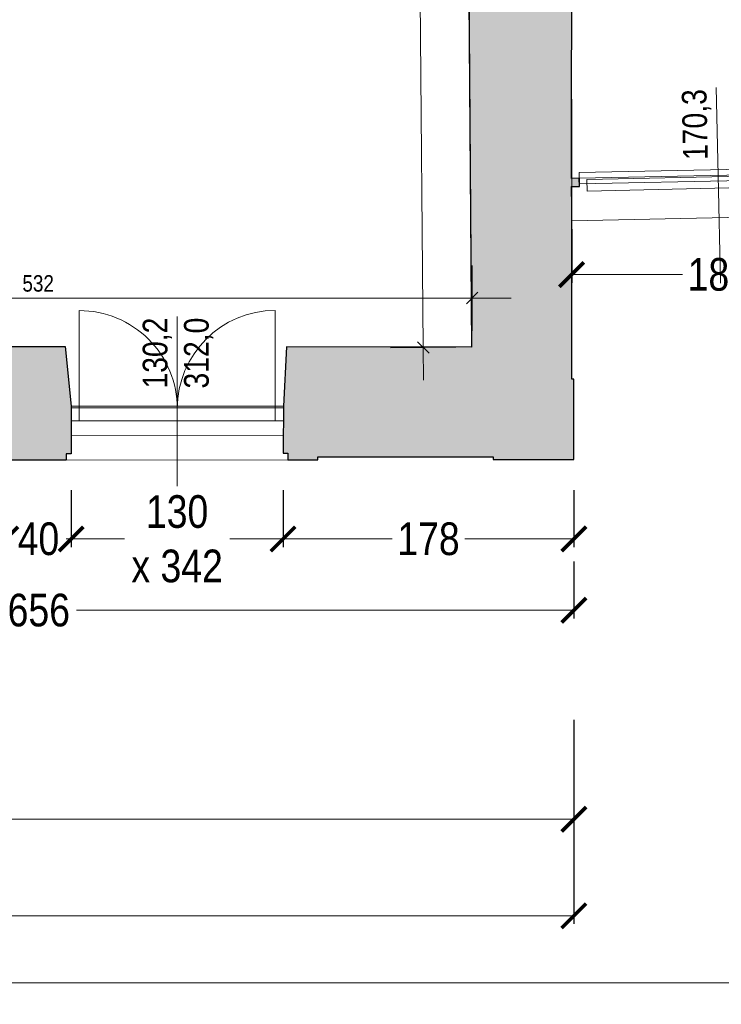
# Model space of a CAD drawing. Extents: x -6068 to 35118, y -17738 to 67348.
# Tile 185 of 243: x 1820 to 2250, y 13549 to 14153. Entities that reach past the tile are written whole.
import ezdxf
from ezdxf.enums import TextEntityAlignment as Align

# ---------------------------------------------------------------- set-up
doc = ezdxf.new("R2010")
doc.units = 0
doc.header["$LTSCALE"] = 15
doc.linetypes.add('Continua', pattern=[0])
doc.linetypes.add('Cui_CONTINU', pattern=[0])
doc.layers.get('0').update_dxf_attribs({"linetype": 'CONTINUOUS'})
doc.layers.get('DEFPOINTS').update_dxf_attribs({"linetype": 'CONTINUOUS'})
for name, color, linetype, lineweight, true_color in [('Baie Architectural - Seuil - NIVEAUX - Style par défaut', 7, 'Continua', 0, 0x000000), ('EDL-Mesures et Cotes', 7, 'Continua', 0, 0xc0c0c0), ('Enveloppe - NIVEAUX - Style par défaut', 7, 'Continua', 0, 0x000000), ('Fenêtre - Cadre - NIVEAUX - Style par défaut', 7, 'Continua', 0, 0x000000), ('Fenêtre - Mesures - NIVEAUX - Style par défaut', 7, 'Continua', 0, 0x000000), ('Fenêtre - Ouvertures - NIVEAUX - Style par défaut', 7, 'Continua', 0, 0x000000), ('Fenêtre - Seuil - NIVEAUX - Style par défaut', 7, 'Continua', 0, 0x000000)]:
    doc.layers.add(name, color=color, linetype=linetype, lineweight=lineweight, true_color=true_color)
doc.layers.add('EDL_RDC murs & cloisons', color=5, linetype='CONTINUOUS')
doc.layers.add('PIS-fond de plan', color=7, linetype='Cui_CONTINU')
doc.styles.add('Arial Narrow', font='ARIALN.TTF')
doc.styles.add('MtXpl_Arial_Narrow', font='ARIALN.TTF')
doc.dimstyles.new('Côtes (ech cm) PIS', dxfattribs={"dimscale": 0, "dimtxt": 20, "dimasz": 15, "dimexe": 5, "dimexo": 5, "dimgap": 5, "dimtad": 0, "dimtih": 1, "dimtoh": 1, "dimdec": 0, "dimtxsty": 'Arial Narrow', "dimblk": 'ARCHTICK', "dimcen": 0, "dimclrd": 256, "dimclre": 256, "dimclrt": 256, "dimadec": 0, "dimazin": 0, "dimtfac": 1, "dimtdec": 0, "dimtmove": 2, "dimatfit": 3, "dimfxl": 30, "dimfxlon": 1, "dimlwd": 0, "dimarcsym": 0})

# ---------------------------------------------------------------- blocks, each defined once
blk = doc.blocks.new('EDL_RDC_2025 09 17')
at = {"layer": 'EDL_RDC murs & cloisons', "linetype": 'Continuous', "ltscale": 0.08}
h = blk.add_hatch(color=9, dxfattribs=at)
h.dxf.hatch_style = 1
h.paths.add_polyline_path([(2105.36, -1446.5), (2094.94, -1446.58), (2097.24, -1750.97), (1983.86, -1750.82), (1981.99, -1787.19), (1981.99, -1796.19), (1981.72, -1805.11), (1981.74, -1816.11), (1984.74, -1816.11), (1984.75, -1820.11), (2003.07, -1820.07), (2003.07, -1818.31), (2110.46, -1818.24), (2110.46, -1819.87), (2160.02, -1819.91), (2160.06, -1770.67), (2158.68, -1770.67), (2158.66, -1673.67), (2158.84, -1673.67), (2158.66, -1665.17), (2158.65, -1652.67), (2163.39, -1652.57), (2163.29, -1647.57), (2158.65, -1647.67), (2158.67, -1490.06), (2160.67, -1490.06), (2160.67, -1470.11), (2156.07, -1470.08), (2156.08, -1467.08), (2145.58, -1467.02), (2145.58, -1467.6), (2105.43, -1469.29)])
h = blk.add_hatch(color=9, dxfattribs=at)
h.dxf.hatch_style = 1
h.paths.add_polyline_path([(1814.19, -1750.61), (1848.12, -1750.65), (1851.8, -1787.23), (1851.8, -1796.23), (1851.8, -1805.35), (1851.8, -1816.35), (1848.82, -1816.36), (1848.82, -1820.36), (1814.75, -1820.42), (1814.74, -1816.42), (1811.74, -1816.42), (1811.74, -1805.43), (1809.24, -1796.24), (1809.24, -1787.24), (1811.5, -1787.24)])
at = {"layer": 'Baie Architectural - Seuil - NIVEAUX - Style par défaut', "color": 103, "linetype": 'Continua', "lineweight": 5, "ltscale": 0.1, "true_color": 0x49c386}
for p, q in [((1981.72, -1805.11), (1851.8, -1805.35)), ((1848.83, -1820.36), (1984.75, -1820.11))]:
    blk.add_line(p, q, dxfattribs=at)
at = {"layer": 'EDL-Mesures et Cotes', "color": 9, "linetype": 'Continua', "lineweight": 5, "ltscale": 0.1, "true_color": 0xc0c0c0}
for p, q in [((2063.49, -1297.35), (2067.64, -1751.24)), ((2097.64, -1740.97), (2097.63, -1700.97)), ((2097.63, -1720.97), (1565.54, -1721.11)), ((2097.63, -1720.97), (2121.63, -1720.96)), ((2087.64, -1751.06), (2047.64, -1751.42)), ((2067.64, -1751.24), (2067.82, -1771.24))]:
    blk.add_line(p, q, dxfattribs=at)
at = {"layer": 'EDL-Mesures et Cotes', "color": 9, "linetype": 'Continua', "lineweight": 20, "ltscale": 0.1, "true_color": 0xc0c0c0}
for p, q in [((2094.1, -1724.5), (2101.17, -1717.43)), ((2064.07, -1747.74), (2071.21, -1754.74))]:
    blk.add_line(p, q, dxfattribs=at)
at = {"layer": 'EDL_RDC murs & cloisons', "linetype": 'Continuous', "ltscale": 0.08}
blk.add_lwpolyline([(2094.94, -1446.58), (2097.24, -1750.97), (1983.86, -1750.82), (1981.99, -1787.19), (1981.99, -1796.19), (1981.72, -1805.11), (1981.74, -1816.11), (1984.74, -1816.11), (1984.75, -1820.11), (2003.07, -1820.07), (2003.07, -1818.31), (2110.46, -1818.24), (2110.46, -1819.87), (2160.02, -1819.91), (2160.06, -1770.67), (2158.68, -1770.67), (2158.66, -1673.67), (2158.84, -1673.67), (2158.66, -1665.17), (2158.65, -1652.67), (2163.39, -1652.57), (2163.29, -1647.57), (2158.65, -1647.67), (2158.67, -1490.06)], dxfattribs=at)
blk.add_lwpolyline([(1814.19, -1750.61), (1848.12, -1750.65), (1851.8, -1787.23), (1851.8, -1796.23), (1851.8, -1805.35), (1851.8, -1816.35), (1848.82, -1816.36), (1848.82, -1820.36), (1814.75, -1820.42), (1814.74, -1816.42), (1811.74, -1816.42), (1811.74, -1805.43), (1809.24, -1796.24), (1809.24, -1787.24), (1811.5, -1787.24), (1814.19, -1750.61)], close=True, dxfattribs=at)
at = {"layer": 'Enveloppe - NIVEAUX - Style par défaut', "color": 18, "linetype": 'Continua', "lineweight": 20, "ltscale": 0.1, "true_color": 0x000000}
for p, q in [((2095.15, -1474.07), (2097.24, -1750.97)), ((2158.66, -1660.76), (2158.62, -1490.06)), ((2158.39, -1652.67), (2163.39, -1652.57)), ((2158.84, -1673.67), (2158.39, -1652.67)), ((2163.29, -1647.57), (2158.65, -1647.67)), ((2163.39, -1652.57), (2163.29, -1647.57)), ((2158.68, -1770.67), (2158.66, -1660.76)), ((2158.66, -1673.67), (2158.84, -1673.67)), ((1848.12, -1750.65), (1814.19, -1750.61)), ((1851.8, -1787.23), (1848.12, -1750.65)), ((1983.86, -1750.82), (1981.99, -1787.19)), ((2097.24, -1750.97), (1983.86, -1750.82)), ((2160.06, -1770.67), (2158.68, -1770.67)), ((2160.02, -1819.78), (2160.06, -1770.67)), ((1851.8, -1796.23), (1851.8, -1787.23)), ((1981.99, -1787.19), (1981.99, -1796.19)), ((1851.82, -1816.35), (1851.8, -1805.35)), ((1981.72, -1805.11), (1981.74, -1816.11)), ((1981.74, -1816.11), (1984.74, -1816.11)), ((1984.74, -1816.11), (1984.75, -1820.11)), ((1814.75, -1820.42), (1848.83, -1820.36)), ((1848.82, -1816.36), (1851.82, -1816.35)), ((1848.83, -1820.36), (1848.82, -1816.36)), ((1984.75, -1820.11), (2003.07, -1820.07)), ((2003.07, -1818.31), (2110.46, -1818.24)), ((2003.07, -1820.07), (2003.07, -1818.31)), ((2110.46, -1818.24), (2110.46, -1819.87)), ((2110.46, -1819.87), (2160.02, -1819.78))]:
    blk.add_line(p, q, dxfattribs=at)
at = {"layer": 'Fenêtre - Cadre - NIVEAUX - Style par défaut', "color": 161, "linetype": 'Continua', "lineweight": 5, "ltscale": 0.1, "true_color": 0x7599ff}
for p, q in [((2333.45, -1640.46), (2163.21, -1644.07)), ((2163.21, -1644.07), (2163.36, -1651.07)), ((2163.36, -1651.07), (2333.6, -1647.46))]:
    blk.add_line(p, q, dxfattribs=at)
at = {"layer": 'Fenêtre - Cadre - NIVEAUX - Style par défaut', "color": 254, "linetype": 'Continua', "lineweight": 5, "ltscale": 0.1, "true_color": 0xc0d1ff}
for p, q in [((2339.43, -1644.58), (2168, -1648.39)), ((2168, -1648.39), (2168.16, -1655.39)), ((2168.16, -1655.39), (2339.59, -1651.58))]:
    blk.add_line(p, q, dxfattribs=at)
at = {"layer": 'Fenêtre - Cadre - NIVEAUX - Style par défaut', "color": 161, "linetype": 'Continua', "lineweight": 13, "ltscale": 0.1, "true_color": 0x7599ff}
for p, q in [((1851.8, -1788.23), (1981.99, -1788.19)), ((1851.8, -1796.23), (1851.8, -1788.23)), ((1851.8, -1796.23), (1851.8, -1788.23)), ((1851.8, -1788.23), (1856.8, -1788.23)), ((1856.8, -1788.23), (1856.8, -1796.23)), ((1976.99, -1796.19), (1976.99, -1788.19)), ((1976.99, -1788.19), (1981.99, -1788.19)), ((1981.99, -1788.19), (1981.99, -1796.19)), ((1981.99, -1788.19), (1981.99, -1796.19)), ((1981.99, -1796.19), (1851.8, -1796.23)), ((1856.8, -1796.23), (1851.8, -1796.23)), ((1981.99, -1796.19), (1976.99, -1796.19))]:
    blk.add_line(p, q, dxfattribs=at)
at = {"layer": 'Fenêtre - Mesures - NIVEAUX - Style par défaut', "color": 161, "linetype": 'Continua', "lineweight": 13, "ltscale": 0.1, "true_color": 0x7599ff}
for p, q in [((2248.4, -1645.76), (2247.26, -1591.85)), ((2248.4, -1645.76), (2249.8, -1711.75)), ((1916.9, -1786.21), (1916.88, -1732.29)), ((1916.9, -1786.21), (1916.91, -1836.21))]:
    blk.add_line(p, q, dxfattribs=at)
at = {"layer": 'Fenêtre - Ouvertures - NIVEAUX - Style par défaut', "color": 161, "linetype": 'Continua', "lineweight": 13, "ltscale": 0.1, "true_color": 0x7599ff}
for p, q in [((1856.8, -1788.73), (1856.78, -1728.63)), ((1976.99, -1788.69), (1976.98, -1728.6)), ((1856.8, -1788.23), (1856.8, -1796.23)), ((1916.9, -1788.21), (1916.9, -1796.21)), ((1916.9, -1788.21), (1916.9, -1796.21)), ((1976.99, -1788.19), (1976.99, -1796.19))]:
    blk.add_line(p, q, dxfattribs=at)
at = {"layer": 'Fenêtre - Ouvertures - NIVEAUX - Style par défaut', "color": 161, "linetype": 'Continua', "lineweight": 5, "ltscale": 0.1, "true_color": 0x7599ff}
for centre, start, end in [((1856.8, -1788.73), 0, 90.01519), ((1976.99, -1788.69), 90.015, 179.99999)]:
    blk.add_arc(centre, 60.1, start, end, dxfattribs=at)
at = {"layer": 'Fenêtre - Seuil - NIVEAUX - Style par défaut', "color": 161, "linetype": 'Continua', "lineweight": 5, "ltscale": 0.1, "true_color": 0x7599ff}
for p, q in [((2333.52, -1643.96), (2163.29, -1647.57)), ((2158.84, -1673.67), (2339.07, -1669.85)), ((1981.99, -1787.19), (1851.8, -1787.23)), ((1851.8, -1796.23), (1981.99, -1796.19))]:
    blk.add_line(p, q, dxfattribs=at)
at = {"layer": 'EDL-Mesures et Cotes', "color": 8, "true_color": 0x808080, "style": 'Arial Narrow'}
blk.add_text('532', height=10.103, rotation=0.01511, dxfattribs=at).set_placement((1831.59, -1717.04), align=Align.CENTER)
at = {"layer": 'Fenêtre - Mesures - NIVEAUX - Style par défaut', "color": 161, "linetype": 'Continuous', "true_color": 0x7599ff, "style": 'MtXpl_Arial_Narrow'}
for s, rotation, p in [('170,3', 91.21405, (2242.16, -1636.24)), ('130,2', 90.01511, (1910.85, -1776.42)), ('312,0', 90.01511, (1936.15, -1776.43))]:
    blk.add_text(s, height=15.153, rotation=rotation, dxfattribs=at).set_placement(p)
blk = doc.blocks.new('_ArchTick')
at = {"color": 0, "linetype": 'ByBlock', "const_width": 0.15}
blk.add_lwpolyline([(-0.5, -0.5), (0.5, 0.5)], dxfattribs=at)
blk = doc.blocks.new('*D82')
at = {"layer": 'DEFPOINTS', "color": 0, "linetype": 'Continuous', "ltscale": 0.08, "transparency": 16777216}
for p in [(1.1, 13965.88), (2160.02, 13883.42), (2160.02, 13603.67)]:
    blk.add_point(p, dxfattribs=at)
at = {"layer": 'EDL-Mesures et Cotes', "linetype": 'Continuous', "lineweight": -2, "ltscale": 0.08, "transparency": 16777216}
for p, q in [((1.1, 13723.67), (1.1, 13598.67)), ((2160.02, 13723.67), (2160.02, 13598.67))]:
    blk.add_line(p, q, dxfattribs=at)
at = {"layer": 'EDL-Mesures et Cotes', "linetype": 'Continuous', "lineweight": 0, "ltscale": 0.08, "transparency": 16777216}
for p, q in [((1.1, 13603.67), (1080.56, 13603.67)), ((2160.02, 13603.67), (1139.85, 13603.67))]:
    blk.add_line(p, q, dxfattribs=at)
at = {"layer": 'EDL-Mesures et Cotes', "linetype": 'Continuous', "lineweight": 0, "ltscale": 0.08, "transparency": 16777216, "xscale": 15, "yscale": 15, "zscale": 15, "rotation": 180}
blk.add_blockref('_ArchTick', (1.1, 13603.67), dxfattribs=at)
at = {"layer": 'EDL-Mesures et Cotes', "linetype": 'Continuous', "lineweight": 0, "ltscale": 0.08, "transparency": 16777216, "xscale": 15, "yscale": 15, "zscale": 15}
blk.add_blockref('_ArchTick', (2160.02, 13603.67), dxfattribs=at)
at = {"layer": 'EDL-Mesures et Cotes', "linetype": 'Continuous', "ltscale": 0.08, "transparency": 16777216, "insert": (1110.21, 13603.67), "char_height": 20, "attachment_point": 5, "style": 'Arial Narrow'}
blk.add_mtext('2159', dxfattribs=at)
blk = doc.blocks.new('*D83')
at = {"layer": 'DEFPOINTS', "color": 0, "linetype": 'Continuous', "ltscale": 0.08, "transparency": 16777216}
for p in [(2160.02, 13883.29), (179.87, 13787.9), (2160.02, 13662.84)]:
    blk.add_point(p, dxfattribs=at)
at = {"layer": 'EDL-Mesures et Cotes', "linetype": 'Continuous', "lineweight": -2, "ltscale": 0.08, "transparency": 16777216}
for p, q in [((179.87, 13692.84), (179.87, 13657.84)), ((2160.02, 13692.84), (2160.02, 13657.84))]:
    blk.add_line(p, q, dxfattribs=at)
at = {"layer": 'EDL-Mesures et Cotes', "linetype": 'Continuous', "lineweight": 0, "ltscale": 0.08, "transparency": 16777216}
for p, q in [((179.87, 13662.84), (1141.25, 13662.84)), ((2160.02, 13662.84), (1198.64, 13662.84))]:
    blk.add_line(p, q, dxfattribs=at)
at = {"layer": 'EDL-Mesures et Cotes', "linetype": 'Continuous', "lineweight": 0, "ltscale": 0.08, "transparency": 16777216, "xscale": 15, "yscale": 15, "zscale": 15, "rotation": 180}
blk.add_blockref('_ArchTick', (179.87, 13662.84), dxfattribs=at)
at = {"layer": 'EDL-Mesures et Cotes', "linetype": 'Continuous', "lineweight": 0, "ltscale": 0.08, "transparency": 16777216, "xscale": 15, "yscale": 15, "zscale": 15}
blk.add_blockref('_ArchTick', (2160.02, 13662.84), dxfattribs=at)
at = {"layer": 'EDL-Mesures et Cotes', "linetype": 'Continuous', "ltscale": 0.08, "transparency": 16777216, "insert": (1169.95, 13662.84), "char_height": 20, "attachment_point": 5, "style": 'Arial Narrow'}
blk.add_mtext('1980', dxfattribs=at)
blk = doc.blocks.new('*D84')
at = {"layer": 'DEFPOINTS', "color": 0, "linetype": 'Continuous', "ltscale": 0.08, "transparency": 16777216}
for p in [(1503.97, 13882.21), (2160.02, 13883.42), (2160.02, 13790.88)]:
    blk.add_point(p, dxfattribs=at)
at = {"layer": 'EDL-Mesures et Cotes', "linetype": 'Continuous', "lineweight": -2, "ltscale": 0.08, "transparency": 16777216}
for p, q in [((1503.97, 13820.88), (1503.97, 13785.88)), ((2160.02, 13820.88), (2160.02, 13785.88))]:
    blk.add_line(p, q, dxfattribs=at)
at = {"layer": 'EDL-Mesures et Cotes', "linetype": 'Continuous', "lineweight": 0, "ltscale": 0.08, "transparency": 16777216}
for p, q in [((1503.97, 13790.88), (1808.84, 13790.88)), ((2160.02, 13790.88), (1855.15, 13790.88))]:
    blk.add_line(p, q, dxfattribs=at)
at = {"layer": 'EDL-Mesures et Cotes', "linetype": 'Continuous', "lineweight": 0, "ltscale": 0.08, "transparency": 16777216, "xscale": 15, "yscale": 15, "zscale": 15, "rotation": 180}
blk.add_blockref('_ArchTick', (1503.97, 13790.88), dxfattribs=at)
at = {"layer": 'EDL-Mesures et Cotes', "linetype": 'Continuous', "lineweight": 0, "ltscale": 0.08, "transparency": 16777216, "xscale": 15, "yscale": 15, "zscale": 15}
blk.add_blockref('_ArchTick', (2160.02, 13790.88), dxfattribs=at)
at = {"layer": 'EDL-Mesures et Cotes', "linetype": 'Continuous', "ltscale": 0.08, "transparency": 16777216, "insert": (1831.99, 13790.88), "char_height": 20, "attachment_point": 5, "style": 'Arial Narrow'}
blk.add_mtext('656', dxfattribs=at)
blk = doc.blocks.new('*D87')
at = {"layer": 'DEFPOINTS', "color": 0, "linetype": 'Continuous', "ltscale": 0.08, "transparency": 16777216}
for p in [(1811.75, 13886.78), (1851.82, 13886.86), (1851.82, 13834.59)]:
    blk.add_point(p, dxfattribs=at)
at = {"layer": 'EDL-Mesures et Cotes', "linetype": 'Continuous', "lineweight": -2, "ltscale": 0.08, "transparency": 16777216}
for p, q in [((1811.75, 13864.59), (1811.75, 13829.59)), ((1851.82, 13864.59), (1851.82, 13829.59))]:
    blk.add_line(p, q, dxfattribs=at)
at = {"layer": 'EDL-Mesures et Cotes', "linetype": 'Continuous', "lineweight": 0, "ltscale": 0.08, "transparency": 16777216}
for p, q in [((1811.75, 13834.59), (1796.75, 13834.59)), ((1811.75, 13834.59), (1814.74, 13834.59)), ((1851.82, 13834.59), (1848.83, 13834.59)), ((1851.82, 13834.59), (1866.82, 13834.59))]:
    blk.add_line(p, q, dxfattribs=at)
at = {"layer": 'EDL-Mesures et Cotes', "linetype": 'Continuous', "lineweight": 0, "ltscale": 0.08, "transparency": 16777216, "xscale": 15, "yscale": 15, "zscale": 15}
blk.add_blockref('_ArchTick', (1811.75, 13834.59), dxfattribs=at)
at = {"layer": 'EDL-Mesures et Cotes', "linetype": 'Continuous', "lineweight": 0, "ltscale": 0.08, "transparency": 16777216, "xscale": 15, "yscale": 15, "zscale": 15, "rotation": 180}
blk.add_blockref('_ArchTick', (1851.82, 13834.59), dxfattribs=at)
at = {"layer": 'EDL-Mesures et Cotes', "linetype": 'Continuous', "ltscale": 0.08, "transparency": 16777216, "insert": (1831.78, 13834.59), "char_height": 20, "attachment_point": 5, "style": 'Arial Narrow'}
blk.add_mtext('40', dxfattribs=at)
blk = doc.blocks.new('*D88')
at = {"layer": 'DEFPOINTS', "color": 0, "linetype": 'Continuous', "ltscale": 0.08, "transparency": 16777216}
for p in [(1851.82, 13886.86), (1981.74, 13887.09), (1981.74, 13834.59)]:
    blk.add_point(p, dxfattribs=at)
at = {"layer": 'EDL-Mesures et Cotes', "linetype": 'Continuous', "lineweight": -2, "ltscale": 0.08, "transparency": 16777216}
for p, q in [((1851.82, 13864.59), (1851.82, 13829.59)), ((1981.74, 13864.59), (1981.74, 13829.59))]:
    blk.add_line(p, q, dxfattribs=at)
at = {"layer": 'EDL-Mesures et Cotes', "linetype": 'Continuous', "lineweight": 0, "ltscale": 0.08, "transparency": 16777216}
for p, q in [((1851.82, 13834.59), (1884.45, 13834.59)), ((1981.74, 13834.59), (1949.12, 13834.59))]:
    blk.add_line(p, q, dxfattribs=at)
at = {"layer": 'EDL-Mesures et Cotes', "linetype": 'Continuous', "lineweight": 0, "ltscale": 0.08, "transparency": 16777216, "xscale": 15, "yscale": 15, "zscale": 15, "rotation": 180}
blk.add_blockref('_ArchTick', (1851.82, 13834.59), dxfattribs=at)
at = {"layer": 'EDL-Mesures et Cotes', "linetype": 'Continuous', "lineweight": 0, "ltscale": 0.08, "transparency": 16777216, "xscale": 15, "yscale": 15, "zscale": 15}
blk.add_blockref('_ArchTick', (1981.74, 13834.59), dxfattribs=at)
at = {"layer": 'EDL-Mesures et Cotes', "linetype": 'Continuous', "ltscale": 0.08, "transparency": 16777216, "insert": (1916.78, 13834.59), "char_height": 20, "attachment_point": 5, "style": 'Arial Narrow'}
blk.add_mtext('130\\Px 342', dxfattribs=at)
blk = doc.blocks.new('*D89')
at = {"layer": 'DEFPOINTS', "color": 0, "linetype": 'Continuous', "ltscale": 0.08, "transparency": 16777216}
for p in [(1981.74, 13887.09), (2160.02, 13883.42), (2160.02, 13834.59)]:
    blk.add_point(p, dxfattribs=at)
at = {"layer": 'EDL-Mesures et Cotes', "linetype": 'Continuous', "lineweight": -2, "ltscale": 0.08, "transparency": 16777216}
for p, q in [((1981.74, 13864.59), (1981.74, 13829.59)), ((2160.02, 13864.59), (2160.02, 13829.59))]:
    blk.add_line(p, q, dxfattribs=at)
at = {"layer": 'EDL-Mesures et Cotes', "linetype": 'Continuous', "lineweight": 0, "ltscale": 0.08, "transparency": 16777216}
for p, q in [((1981.74, 13834.59), (2048.52, 13834.59)), ((2160.02, 13834.59), (2093.25, 13834.59))]:
    blk.add_line(p, q, dxfattribs=at)
at = {"layer": 'EDL-Mesures et Cotes', "linetype": 'Continuous', "lineweight": 0, "ltscale": 0.08, "transparency": 16777216, "xscale": 15, "yscale": 15, "zscale": 15, "rotation": 180}
blk.add_blockref('_ArchTick', (1981.74, 13834.59), dxfattribs=at)
at = {"layer": 'EDL-Mesures et Cotes', "linetype": 'Continuous', "lineweight": 0, "ltscale": 0.08, "transparency": 16777216, "xscale": 15, "yscale": 15, "zscale": 15}
blk.add_blockref('_ArchTick', (2160.02, 13834.59), dxfattribs=at)
at = {"layer": 'EDL-Mesures et Cotes', "linetype": 'Continuous', "ltscale": 0.08, "transparency": 16777216, "insert": (2070.88, 13834.59), "char_height": 20, "attachment_point": 5, "style": 'Arial Narrow'}
blk.add_mtext('178', dxfattribs=at)
blk = doc.blocks.new('*D97')
at = {"layer": 'DEFPOINTS', "color": 0, "linetype": 'Continuous', "ltscale": 0.08, "transparency": 16777216}
for p in [(2918.1, 14386.22), (1.1, 13965.88), (2918.1, 13562.55)]:
    blk.add_point(p, dxfattribs=at)
at = {"layer": 'EDL-Mesures et Cotes', "linetype": 'Continuous', "lineweight": -2, "ltscale": 0.08, "transparency": 16777216}
for p, q in [((1.1, 13592.55), (1.1, 13557.55)), ((2918.1, 13592.55), (2918.1, 13557.55))]:
    blk.add_line(p, q, dxfattribs=at)
at = {"layer": 'EDL-Mesures et Cotes', "linetype": 'Continuous', "lineweight": 0, "ltscale": 0.08, "transparency": 16777216}
for p, q in [((1.1, 13562.55), (1429.98, 13562.55)), ((2918.1, 13562.55), (1489.22, 13562.55))]:
    blk.add_line(p, q, dxfattribs=at)
at = {"layer": 'EDL-Mesures et Cotes', "linetype": 'Continuous', "lineweight": 0, "ltscale": 0.08, "transparency": 16777216, "xscale": 15, "yscale": 15, "zscale": 15, "rotation": 180}
blk.add_blockref('_ArchTick', (1.1, 13562.55), dxfattribs=at)
at = {"layer": 'EDL-Mesures et Cotes', "linetype": 'Continuous', "lineweight": 0, "ltscale": 0.08, "transparency": 16777216, "xscale": 15, "yscale": 15, "zscale": 15}
blk.add_blockref('_ArchTick', (2918.1, 13562.55), dxfattribs=at)
at = {"layer": 'EDL-Mesures et Cotes', "linetype": 'Continuous', "ltscale": 0.08, "transparency": 16777216, "insert": (1459.6, 13562.55), "char_height": 20, "attachment_point": 5, "style": 'Arial Narrow'}
blk.add_mtext('2917', dxfattribs=at)
blk = doc.blocks.new('*D98')
at = {"layer": 'DEFPOINTS', "color": 0, "linetype": 'Continuous', "ltscale": 0.08, "transparency": 16777216}
for p in [(2158.66, 14029.53), (2339.08, 14032.89), (2339.08, 13996.61)]:
    blk.add_point(p, dxfattribs=at)
at = {"layer": 'EDL-Mesures et Cotes', "linetype": 'Continuous', "lineweight": -2, "ltscale": 0.08, "transparency": 16777216}
for p, q in [((2158.66, 14024.53), (2158.66, 13991.61)), ((2339.08, 14026.61), (2339.08, 13991.61))]:
    blk.add_line(p, q, dxfattribs=at)
at = {"layer": 'EDL-Mesures et Cotes', "linetype": 'Continuous', "lineweight": 0, "ltscale": 0.08, "transparency": 16777216}
for p, q in [((2158.66, 13996.61), (2226.55, 13996.61)), ((2339.08, 13996.61), (2271.19, 13996.61))]:
    blk.add_line(p, q, dxfattribs=at)
at = {"layer": 'EDL-Mesures et Cotes', "linetype": 'Continuous', "lineweight": 0, "ltscale": 0.08, "transparency": 16777216, "xscale": 15, "yscale": 15, "zscale": 15, "rotation": 180}
blk.add_blockref('_ArchTick', (2158.66, 13996.61), dxfattribs=at)
at = {"layer": 'EDL-Mesures et Cotes', "linetype": 'Continuous', "lineweight": 0, "ltscale": 0.08, "transparency": 16777216, "xscale": 15, "yscale": 15, "zscale": 15}
blk.add_blockref('_ArchTick', (2339.08, 13996.61), dxfattribs=at)
at = {"layer": 'EDL-Mesures et Cotes', "linetype": 'Continuous', "ltscale": 0.08, "transparency": 16777216, "insert": (2248.87, 13996.61), "char_height": 20, "attachment_point": 5, "style": 'Arial Narrow'}
blk.add_mtext('180', dxfattribs=at)
blk = doc.blocks.new('*D116')
at = {"layer": 'DEFPOINTS', "color": 0, "linetype": 'Continuous', "ltscale": 0.08, "transparency": 16777216}
for p in [(2158.66, 14050.53), (3075.64, 14050.53), (2160.02, 13883.29)]:
    blk.add_point(p, dxfattribs=at)
at = {"layer": 'EDL-Mesures et Cotes', "linetype": 'Continuous', "lineweight": -2, "ltscale": 0.08, "transparency": 16777216}
for p, q in [((3045.64, 14050.53), (3080.64, 14050.53)), ((3045.64, 13883.29), (3080.64, 13883.29))]:
    blk.add_line(p, q, dxfattribs=at)
at = {"layer": 'EDL-Mesures et Cotes', "linetype": 'Continuous', "lineweight": 0, "ltscale": 0.08, "transparency": 16777216}
for p, q in [((3075.64, 14050.53), (3075.64, 13982.12)), ((3075.64, 13883.29), (3075.64, 13951.7))]:
    blk.add_line(p, q, dxfattribs=at)
at = {"layer": 'EDL-Mesures et Cotes', "linetype": 'Continuous', "lineweight": 0, "ltscale": 0.08, "transparency": 16777216, "xscale": 15, "yscale": 15, "zscale": 15}
for p, rotation in [((3075.64, 14050.53), 90), ((3075.64, 13883.29), 270)]:
    blk.add_blockref('_ArchTick', p, dxfattribs=dict(at, rotation=rotation))
at = {"layer": 'EDL-Mesures et Cotes', "linetype": 'Continuous', "ltscale": 0.08, "transparency": 16777216, "insert": (3075.64, 13966.91), "char_height": 20, "attachment_point": 5, "style": 'Arial Narrow'}
blk.add_mtext('167', dxfattribs=at)
blk = doc.blocks.new('*D126')
at = {"layer": 'DEFPOINTS', "color": 0, "linetype": 'Continuous', "ltscale": 0.08, "transparency": 16777216}
for p in [(2416.25, 15690.72), (3206.2, 15690.72), (2160.02, 13883.29)]:
    blk.add_point(p, dxfattribs=at)
at = {"layer": 'EDL-Mesures et Cotes', "linetype": 'Continuous', "lineweight": -2, "ltscale": 0.08, "transparency": 16777216}
for p, q in [((3176.2, 15690.72), (3211.2, 15690.72)), ((3176.2, 13883.29), (3211.2, 13883.29))]:
    blk.add_line(p, q, dxfattribs=at)
at = {"layer": 'EDL-Mesures et Cotes', "linetype": 'Continuous', "lineweight": 0, "ltscale": 0.08, "transparency": 16777216}
for p, q in [((3206.2, 15690.72), (3206.2, 14802.21)), ((3206.2, 13883.29), (3206.2, 14771.79))]:
    blk.add_line(p, q, dxfattribs=at)
at = {"layer": 'EDL-Mesures et Cotes', "linetype": 'Continuous', "lineweight": 0, "ltscale": 0.08, "transparency": 16777216, "xscale": 15, "yscale": 15, "zscale": 15}
for p, rotation in [((3206.2, 15690.72), 90), ((3206.2, 13883.29), 270)]:
    blk.add_blockref('_ArchTick', p, dxfattribs=dict(at, rotation=rotation))
at = {"layer": 'EDL-Mesures et Cotes', "linetype": 'Continuous', "ltscale": 0.08, "transparency": 16777216, "insert": (3206.2, 14787), "char_height": 20, "attachment_point": 5, "style": 'Arial Narrow'}
blk.add_mtext('1807', dxfattribs=at)
blk = doc.blocks.new('*D127')
at = {"layer": 'DEFPOINTS', "color": 0, "linetype": 'Continuous', "ltscale": 0.08, "transparency": 16777216}
for p in [(2343.75, 15083.05), (2158.66, 14050.53), (3137.4, 14050.53)]:
    blk.add_point(p, dxfattribs=at)
at = {"layer": 'EDL-Mesures et Cotes', "linetype": 'Continuous', "lineweight": -2, "ltscale": 0.08, "transparency": 16777216}
for p, q in [((3107.4, 15083.05), (3142.4, 15083.05)), ((3107.4, 14050.53), (3142.4, 14050.53))]:
    blk.add_line(p, q, dxfattribs=at)
at = {"layer": 'EDL-Mesures et Cotes', "linetype": 'Continuous', "lineweight": 0, "ltscale": 0.08, "transparency": 16777216}
for p, q in [((3137.4, 15083.05), (3137.4, 14582)), ((3137.4, 14050.53), (3137.4, 14551.58))]:
    blk.add_line(p, q, dxfattribs=at)
at = {"layer": 'EDL-Mesures et Cotes', "linetype": 'Continuous', "lineweight": 0, "ltscale": 0.08, "transparency": 16777216, "xscale": 15, "yscale": 15, "zscale": 15}
for p, rotation in [((3137.4, 15083.05), 90), ((3137.4, 14050.53), 270)]:
    blk.add_blockref('_ArchTick', p, dxfattribs=dict(at, rotation=rotation))
at = {"layer": 'EDL-Mesures et Cotes', "linetype": 'Continuous', "ltscale": 0.08, "transparency": 16777216, "insert": (3137.4, 14566.79), "char_height": 20, "attachment_point": 5, "style": 'Arial Narrow'}
blk.add_mtext('1033', dxfattribs=at)
blk = doc.blocks.new('*D128')
at = {"layer": 'DEFPOINTS', "color": 0, "linetype": 'Continuous', "ltscale": 0.08, "transparency": 16777216}
for p in [(2361.32, 14735.96), (3075.64, 14735.96), (2158.66, 14050.33)]:
    blk.add_point(p, dxfattribs=at)
at = {"layer": 'EDL-Mesures et Cotes', "linetype": 'Continuous', "lineweight": -2, "ltscale": 0.08, "transparency": 16777216}
for p, q in [((3045.64, 14735.96), (3080.64, 14735.96)), ((3045.64, 14050.33), (3080.64, 14050.33))]:
    blk.add_line(p, q, dxfattribs=at)
at = {"layer": 'EDL-Mesures et Cotes', "linetype": 'Continuous', "lineweight": 0, "ltscale": 0.08, "transparency": 16777216}
for p, q in [((3075.64, 14735.96), (3075.64, 14408.36)), ((3075.64, 14050.33), (3075.64, 14377.94))]:
    blk.add_line(p, q, dxfattribs=at)
at = {"layer": 'EDL-Mesures et Cotes', "linetype": 'Continuous', "lineweight": 0, "ltscale": 0.08, "transparency": 16777216, "xscale": 15, "yscale": 15, "zscale": 15}
for p, rotation in [((3075.64, 14735.96), 90), ((3075.64, 14050.33), 270)]:
    blk.add_blockref('_ArchTick', p, dxfattribs=dict(at, rotation=rotation))
at = {"layer": 'EDL-Mesures et Cotes', "linetype": 'Continuous', "ltscale": 0.08, "transparency": 16777216, "insert": (3075.64, 14393.15), "char_height": 20, "attachment_point": 5, "style": 'Arial Narrow'}
blk.add_mtext('686', dxfattribs=at)

msp = doc.modelspace()

# ---------------------------------------------------------------- block references
at = {"layer": 'PIS-fond de plan'}
msp.add_blockref('EDL_RDC_2025 09 17', (0, 15703.2), dxfattribs=at)

# ---------------------------------------------------------------- dimensions: what is measured, and where the dimension line sits
at = {"layer": 'EDL-Mesures et Cotes', "linetype": 'Continuous', "ltscale": 0.08}
for base, p1, p2, picture, middle in [((3206.2, 15690.72), (2160.02, 13883.29), (2416.25, 15690.72), '*D126', (3206.2, 14787)), ((3137.4, 14050.53), (2343.75, 15083.05), (2158.66, 14050.53), '*D127', (3137.4, 14566.79)), ((3075.64, 14735.96), (2158.66, 14050.33), (2361.32, 14735.96), '*D128', (3075.64, 14393.15)), ((3075.64, 14050.53), (2160.02, 13883.29), (2158.66, 14050.53), '*D116', (3075.64, 13966.91))]:
    dim = msp.add_linear_dim(base=base, p1=p1, p2=p2, angle=90, dimstyle='Côtes (ech cm) PIS', override={"dimscale": 1}, dxfattribs=at)
    dim.commit()
    dim.dimension.update_dxf_attribs({"geometry": picture, "text_midpoint": middle})
for base, p1, p2, picture, middle in [((2918.1, 13562.55), (1.1, 13965.88), (2918.1, 14386.22), '*D97', (1459.6, 13562.55)), ((2339.08, 13996.61), (2158.66, 14029.53), (2339.08, 14032.89), '*D98', (2248.87, 13996.61)), ((1851.82, 13834.59), (1811.75, 13886.78), (1851.82, 13886.86), '*D87', (1831.78, 13834.59)), ((2160.02, 13834.59), (1981.74, 13887.09), (2160.02, 13883.42), '*D89', (2070.88, 13834.59)), ((2160.02, 13662.84), (179.87, 13787.9), (2160.02, 13883.29), '*D83', (1169.95, 13662.84)), ((2160.02, 13790.88), (1503.97, 13882.21), (2160.02, 13883.42), '*D84', (1831.99, 13790.88))]:
    dim = msp.add_linear_dim(base=base, p1=p1, p2=p2, dimstyle='Côtes (ech cm) PIS', override={"dimscale": 1}, dxfattribs=at)
    dim.commit()
    dim.dimension.update_dxf_attribs({"geometry": picture, "text_midpoint": middle})
dim = msp.add_linear_dim(base=(2160.02, 13603.67), p1=(1.1, 13965.88), p2=(2160.02, 13883.42), dimstyle='Côtes (ech cm) PIS', override={"dimscale": 1, "dimfxl": 120}, dxfattribs=at)
dim.commit()
dim.dimension.update_dxf_attribs({"geometry": '*D82', "text_midpoint": (1110.21, 13603.67), "dimtype": 160})
dim = msp.add_linear_dim(base=(1981.74, 13834.59), p1=(1851.82, 13886.86), p2=(1981.74, 13887.09), text='<>\\Px 342', dimstyle='Côtes (ech cm) PIS', override={"dimscale": 1}, dxfattribs=at)
dim.commit()
dim.dimension.update_dxf_attribs({"geometry": '*D88', "text_midpoint": (1916.78, 13834.59)})

doc.saveas('drawing.dxf')
